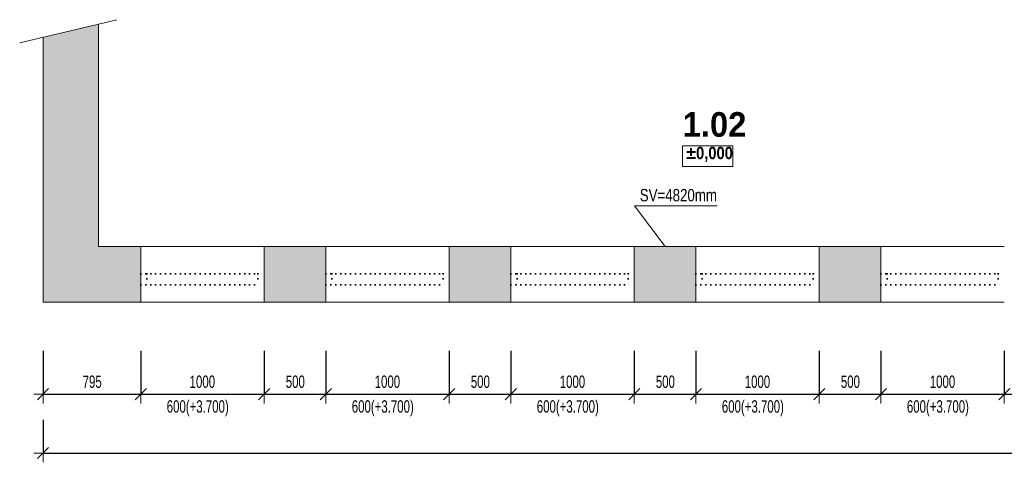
# Model space of a CAD drawing. Header units: millimetres. Extents: x -19215 to 25158, y -68454 to -42345.
# Tile 2 of 23: x -12147 to -4165, y -68454 to -64867. Entities that reach past the tile are written whole.
import ezdxf

# ---------------------------------------------------------------- set-up
doc = ezdxf.new("R2010")
doc.units = ezdxf.units.MM
doc.header["$PDMODE"] = 65
doc.linetypes.add('Teckovana 0.5x_2', pattern=[40, 0, -40])
doc.layers.add('XR$1$1.NP - STÁVAJÍCÍ_1', color=7, linetype='Continuous', lineweight=25)
doc.styles.add('Arial Black', font='Arial Black')
doc.styles.add('ARIALNARROW', font='ARIALN.TTF')
doc.dimstyles.new('DIMSTYLE_8', dxfattribs={"dimtxt": 100, "dimasz": 150, "dimexe": 0, "dimexo": 0, "dimgap": 50, "dimtad": 2, "dimdec": 0, "dimrnd": 5, "dimzin": 12, "dimdsep": 46, "dimtxsty": 'ARIALNARROW', "dimblk1": 'ALL_ML_STRICH', "dimblk2": 'ALL_ML_STRICH', "dimsah": 1, "dimcen": 0, "dimclrd": 96, "dimclre": 96, "dimclrt": 96, "dimadec": 0, "dimazin": 0, "dimtfac": 1, "dimtdec": 0, "dimtix": 1, "dimtmove": 2, "dimatfit": 3, "dimfxl": 0, "dimtzin": 0, "dimlwd": 0, "dimlwe": 13, "dimarcsym": 0})
doc.dimstyles.new('DIMSTYLE_9', dxfattribs={"dimtxt": 100, "dimasz": 150, "dimexe": 0, "dimexo": 0, "dimgap": 50, "dimtad": 2, "dimdec": 0, "dimrnd": 5, "dimzin": 12, "dimdsep": 46, "dimtxsty": 'ARIALNARROW', "dimblk1": 'ALL_ML_STRICH', "dimblk2": 'ALL_ML_STRICH', "dimsah": 1, "dimcen": 0, "dimclrd": 96, "dimclre": 96, "dimclrt": 96, "dimadec": 0, "dimazin": 0, "dimtfac": 1, "dimtdec": 0, "dimtix": 1, "dimtmove": 2, "dimatfit": 3, "dimfxl": 0, "dimtzin": 0, "dimlwd": 0, "dimlwe": 13, "dimarcsym": 0})

# ---------------------------------------------------------------- blocks, each defined once
blk = doc.blocks.new('ALL_ML_STRICH')
at = {"color": 0, "linetype": 'ByBlock', "lineweight": -2}
for p, q in [((-1, 0), (0.5, 0)), ((-0.3, -0.3), (0.3, 0.3)), ((0, -0.5), (0, 0.5))]:
    blk.add_line(p, q, dxfattribs=at)
blk = doc.blocks.new('*D37')
at = {"layer": 'DEFPOINTS', "color": 96, "linetype": 'Continuous', "lineweight": 13}
for p in [(-11957.8, -67156.7), (-11165.3, -67156.7), (-11957.8, -67901.9)]:
    blk.add_point(p, dxfattribs=at)
at = {"layer": 'XR$1$1.NP - STÁVAJÍCÍ_1', "color": 96, "linetype": 'Continuous', "lineweight": -2}
for p, q in [((-11957.8, -67550.7), (-11957.8, -67901.9)), ((-11165.3, -67550.7), (-11165.3, -67901.9)), ((-11957.8, -67901.9), (-11165.3, -67901.9))]:
    blk.add_line(p, q, dxfattribs=at)
at = {"layer": 'XR$1$1.NP - STÁVAJÍCÍ_1', "color": 96, "linetype": 'Continuous', "lineweight": 13, "xscale": 150, "yscale": 150, "zscale": 150, "rotation": 180}
blk.add_blockref('ALL_ML_STRICH', (-11957.8, -67901.9), dxfattribs=at)
at = {"layer": 'XR$1$1.NP - STÁVAJÍCÍ_1', "color": 96, "linetype": 'Continuous', "lineweight": 13, "xscale": 150, "yscale": 150, "zscale": 150}
blk.add_blockref('ALL_ML_STRICH', (-11165.3, -67901.9), dxfattribs=at)
at = {"layer": 'XR$1$1.NP - STÁVAJÍCÍ_1', "color": 96, "linetype": 'Continuous', "lineweight": 13, "insert": (-11559.1, -67801.9), "char_height": 100, "width": 243.429, "attachment_point": 5, "style": 'ARIALNARROW'}
blk.add_mtext('\\W0.81;\\A1;{795}', dxfattribs=at)
blk = doc.blocks.new('*D38')
at = {"layer": 'DEFPOINTS', "color": 96, "linetype": 'Continuous', "lineweight": 13}
for p in [(-11165.3, -67156.7), (-10165.3, -67156.7), (-11165.3, -67901.9)]:
    blk.add_point(p, dxfattribs=at)
at = {"layer": 'XR$1$1.NP - STÁVAJÍCÍ_1', "color": 96, "linetype": 'Continuous', "lineweight": -2}
for p, q in [((-11165.3, -67550.7), (-11165.3, -67901.9)), ((-10165.3, -67550.7), (-10165.3, -67901.9)), ((-11165.3, -67901.9), (-10165.3, -67901.9))]:
    blk.add_line(p, q, dxfattribs=at)
at = {"layer": 'XR$1$1.NP - STÁVAJÍCÍ_1', "color": 96, "linetype": 'Continuous', "lineweight": 13, "xscale": 150, "yscale": 150, "zscale": 150, "rotation": 180}
blk.add_blockref('ALL_ML_STRICH', (-11165.3, -67901.9), dxfattribs=at)
at = {"layer": 'XR$1$1.NP - STÁVAJÍCÍ_1', "color": 96, "linetype": 'Continuous', "lineweight": 13, "xscale": 150, "yscale": 150, "zscale": 150}
blk.add_blockref('ALL_ML_STRICH', (-10165.3, -67901.9), dxfattribs=at)
at = {"layer": 'XR$1$1.NP - STÁVAJÍCÍ_1', "color": 96, "linetype": 'Continuous', "lineweight": 13, "insert": (-10666.4, -67801.9), "char_height": 100, "width": 324.571, "attachment_point": 5, "style": 'ARIALNARROW'}
blk.add_mtext('\\W0.81;\\A1;{1000}', dxfattribs=at)
at = {"layer": 'XR$1$1.NP - STÁVAJÍCÍ_1', "color": 96, "linetype": 'Continuous', "lineweight": 13, "insert": (-10955.2, -67951.9), "char_height": 100, "width": 5, "attachment_point": 1, "line_spacing_factor": 0.60241, "style": 'ARIALNARROW'}
blk.add_mtext('\\W0.81;600(+3.700)', dxfattribs=at)
blk = doc.blocks.new('*D39')
at = {"layer": 'DEFPOINTS', "color": 96, "linetype": 'Continuous', "lineweight": 13}
for p in [(-10165.3, -67156.7), (-9665.3, -67156.7), (-10165.3, -67901.9)]:
    blk.add_point(p, dxfattribs=at)
at = {"layer": 'XR$1$1.NP - STÁVAJÍCÍ_1', "color": 96, "linetype": 'Continuous', "lineweight": -2}
for p, q in [((-10165.3, -67550.7), (-10165.3, -67901.9)), ((-9665.3, -67550.7), (-9665.3, -67901.9)), ((-10165.3, -67901.9), (-9665.3, -67901.9))]:
    blk.add_line(p, q, dxfattribs=at)
at = {"layer": 'XR$1$1.NP - STÁVAJÍCÍ_1', "color": 96, "linetype": 'Continuous', "lineweight": 13, "xscale": 150, "yscale": 150, "zscale": 150, "rotation": 180}
blk.add_blockref('ALL_ML_STRICH', (-10165.3, -67901.9), dxfattribs=at)
at = {"layer": 'XR$1$1.NP - STÁVAJÍCÍ_1', "color": 96, "linetype": 'Continuous', "lineweight": 13, "xscale": 150, "yscale": 150, "zscale": 150}
blk.add_blockref('ALL_ML_STRICH', (-9665.3, -67901.9), dxfattribs=at)
at = {"layer": 'XR$1$1.NP - STÁVAJÍCÍ_1', "color": 96, "linetype": 'Continuous', "lineweight": 13, "insert": (-9912.8, -67801.9), "char_height": 100, "width": 243.429, "attachment_point": 5, "style": 'ARIALNARROW'}
blk.add_mtext('\\W0.81;\\A1;{500}', dxfattribs=at)
blk = doc.blocks.new('*D40')
at = {"layer": 'DEFPOINTS', "color": 96, "linetype": 'Continuous', "lineweight": 13}
for p in [(-9665.3, -67156.7), (-8665.3, -67156.7), (-9665.3, -67901.9)]:
    blk.add_point(p, dxfattribs=at)
at = {"layer": 'XR$1$1.NP - STÁVAJÍCÍ_1', "color": 96, "linetype": 'Continuous', "lineweight": -2}
for p, q in [((-9665.3, -67550.7), (-9665.3, -67901.9)), ((-8665.3, -67550.7), (-8665.3, -67901.9)), ((-9665.3, -67901.9), (-8665.3, -67901.9))]:
    blk.add_line(p, q, dxfattribs=at)
at = {"layer": 'XR$1$1.NP - STÁVAJÍCÍ_1', "color": 96, "linetype": 'Continuous', "lineweight": 13, "xscale": 150, "yscale": 150, "zscale": 150, "rotation": 180}
blk.add_blockref('ALL_ML_STRICH', (-9665.3, -67901.9), dxfattribs=at)
at = {"layer": 'XR$1$1.NP - STÁVAJÍCÍ_1', "color": 96, "linetype": 'Continuous', "lineweight": 13, "xscale": 150, "yscale": 150, "zscale": 150}
blk.add_blockref('ALL_ML_STRICH', (-8665.3, -67901.9), dxfattribs=at)
at = {"layer": 'XR$1$1.NP - STÁVAJÍCÍ_1', "color": 96, "linetype": 'Continuous', "lineweight": 13, "insert": (-9166.4, -67801.9), "char_height": 100, "width": 324.571, "attachment_point": 5, "style": 'ARIALNARROW'}
blk.add_mtext('\\W0.81;\\A1;{1000}', dxfattribs=at)
at = {"layer": 'XR$1$1.NP - STÁVAJÍCÍ_1', "color": 96, "linetype": 'Continuous', "lineweight": 13, "insert": (-9455.2, -67951.9), "char_height": 100, "width": 5, "attachment_point": 1, "line_spacing_factor": 0.60241, "style": 'ARIALNARROW'}
blk.add_mtext('\\W0.81;600(+3.700)', dxfattribs=at)
blk = doc.blocks.new('*D41')
at = {"layer": 'DEFPOINTS', "color": 96, "linetype": 'Continuous', "lineweight": 13}
for p in [(-8665.3, -67156.7), (-8165.3, -67156.7), (-8665.3, -67901.9)]:
    blk.add_point(p, dxfattribs=at)
at = {"layer": 'XR$1$1.NP - STÁVAJÍCÍ_1', "color": 96, "linetype": 'Continuous', "lineweight": -2}
for p, q in [((-8665.3, -67550.7), (-8665.3, -67901.9)), ((-8165.3, -67550.7), (-8165.3, -67901.9)), ((-8665.3, -67901.9), (-8165.3, -67901.9))]:
    blk.add_line(p, q, dxfattribs=at)
at = {"layer": 'XR$1$1.NP - STÁVAJÍCÍ_1', "color": 96, "linetype": 'Continuous', "lineweight": 13, "xscale": 150, "yscale": 150, "zscale": 150, "rotation": 180}
blk.add_blockref('ALL_ML_STRICH', (-8665.3, -67901.9), dxfattribs=at)
at = {"layer": 'XR$1$1.NP - STÁVAJÍCÍ_1', "color": 96, "linetype": 'Continuous', "lineweight": 13, "xscale": 150, "yscale": 150, "zscale": 150}
blk.add_blockref('ALL_ML_STRICH', (-8165.3, -67901.9), dxfattribs=at)
at = {"layer": 'XR$1$1.NP - STÁVAJÍCÍ_1', "color": 96, "linetype": 'Continuous', "lineweight": 13, "insert": (-8412.8, -67801.9), "char_height": 100, "width": 243.429, "attachment_point": 5, "style": 'ARIALNARROW'}
blk.add_mtext('\\W0.81;\\A1;{500}', dxfattribs=at)
blk = doc.blocks.new('*D42')
at = {"layer": 'DEFPOINTS', "color": 96, "linetype": 'Continuous', "lineweight": 13}
for p in [(-8165.3, -67156.7), (-7165.3, -67156.7), (-8165.3, -67901.9)]:
    blk.add_point(p, dxfattribs=at)
at = {"layer": 'XR$1$1.NP - STÁVAJÍCÍ_1', "color": 96, "linetype": 'Continuous', "lineweight": -2}
for p, q in [((-8165.3, -67550.7), (-8165.3, -67901.9)), ((-7165.3, -67550.7), (-7165.3, -67901.9)), ((-8165.3, -67901.9), (-7165.3, -67901.9))]:
    blk.add_line(p, q, dxfattribs=at)
at = {"layer": 'XR$1$1.NP - STÁVAJÍCÍ_1', "color": 96, "linetype": 'Continuous', "lineweight": 13, "xscale": 150, "yscale": 150, "zscale": 150, "rotation": 180}
blk.add_blockref('ALL_ML_STRICH', (-8165.3, -67901.9), dxfattribs=at)
at = {"layer": 'XR$1$1.NP - STÁVAJÍCÍ_1', "color": 96, "linetype": 'Continuous', "lineweight": 13, "xscale": 150, "yscale": 150, "zscale": 150}
blk.add_blockref('ALL_ML_STRICH', (-7165.3, -67901.9), dxfattribs=at)
at = {"layer": 'XR$1$1.NP - STÁVAJÍCÍ_1', "color": 96, "linetype": 'Continuous', "lineweight": 13, "insert": (-7666.4, -67801.9), "char_height": 100, "width": 324.571, "attachment_point": 5, "style": 'ARIALNARROW'}
blk.add_mtext('\\W0.81;\\A1;{1000}', dxfattribs=at)
at = {"layer": 'XR$1$1.NP - STÁVAJÍCÍ_1', "color": 96, "linetype": 'Continuous', "lineweight": 13, "insert": (-7955.2, -67951.9), "char_height": 100, "width": 5, "attachment_point": 1, "line_spacing_factor": 0.60241, "style": 'ARIALNARROW'}
blk.add_mtext('\\W0.81;600(+3.700)', dxfattribs=at)
blk = doc.blocks.new('*D43')
at = {"layer": 'DEFPOINTS', "color": 96, "linetype": 'Continuous', "lineweight": 13}
for p in [(-7165.3, -67156.7), (-6665.3, -67156.7), (-7165.3, -67901.9)]:
    blk.add_point(p, dxfattribs=at)
at = {"layer": 'XR$1$1.NP - STÁVAJÍCÍ_1', "color": 96, "linetype": 'Continuous', "lineweight": -2}
for p, q in [((-7165.3, -67550.7), (-7165.3, -67901.9)), ((-6665.3, -67550.7), (-6665.3, -67901.9)), ((-7165.3, -67901.9), (-6665.3, -67901.9))]:
    blk.add_line(p, q, dxfattribs=at)
at = {"layer": 'XR$1$1.NP - STÁVAJÍCÍ_1', "color": 96, "linetype": 'Continuous', "lineweight": 13, "xscale": 150, "yscale": 150, "zscale": 150, "rotation": 180}
blk.add_blockref('ALL_ML_STRICH', (-7165.3, -67901.9), dxfattribs=at)
at = {"layer": 'XR$1$1.NP - STÁVAJÍCÍ_1', "color": 96, "linetype": 'Continuous', "lineweight": 13, "xscale": 150, "yscale": 150, "zscale": 150}
blk.add_blockref('ALL_ML_STRICH', (-6665.3, -67901.9), dxfattribs=at)
at = {"layer": 'XR$1$1.NP - STÁVAJÍCÍ_1', "color": 96, "linetype": 'Continuous', "lineweight": 13, "insert": (-6912.8, -67801.9), "char_height": 100, "width": 243.429, "attachment_point": 5, "style": 'ARIALNARROW'}
blk.add_mtext('\\W0.81;\\A1;{500}', dxfattribs=at)
blk = doc.blocks.new('*D44')
at = {"layer": 'DEFPOINTS', "color": 96, "linetype": 'Continuous', "lineweight": 13}
for p in [(-6665.3, -67156.7), (-5665.3, -67156.7), (-6665.3, -67901.9)]:
    blk.add_point(p, dxfattribs=at)
at = {"layer": 'XR$1$1.NP - STÁVAJÍCÍ_1', "color": 96, "linetype": 'Continuous', "lineweight": -2}
for p, q in [((-6665.3, -67550.7), (-6665.3, -67901.9)), ((-5665.3, -67550.7), (-5665.3, -67901.9)), ((-6665.3, -67901.9), (-5665.3, -67901.9))]:
    blk.add_line(p, q, dxfattribs=at)
at = {"layer": 'XR$1$1.NP - STÁVAJÍCÍ_1', "color": 96, "linetype": 'Continuous', "lineweight": 13, "xscale": 150, "yscale": 150, "zscale": 150, "rotation": 180}
blk.add_blockref('ALL_ML_STRICH', (-6665.3, -67901.9), dxfattribs=at)
at = {"layer": 'XR$1$1.NP - STÁVAJÍCÍ_1', "color": 96, "linetype": 'Continuous', "lineweight": 13, "xscale": 150, "yscale": 150, "zscale": 150}
blk.add_blockref('ALL_ML_STRICH', (-5665.3, -67901.9), dxfattribs=at)
at = {"layer": 'XR$1$1.NP - STÁVAJÍCÍ_1', "color": 96, "linetype": 'Continuous', "lineweight": 13, "insert": (-6166.4, -67801.9), "char_height": 100, "width": 324.571, "attachment_point": 5, "style": 'ARIALNARROW'}
blk.add_mtext('\\W0.81;\\A1;{1000}', dxfattribs=at)
at = {"layer": 'XR$1$1.NP - STÁVAJÍCÍ_1', "color": 96, "linetype": 'Continuous', "lineweight": 13, "insert": (-6455.2, -67951.9), "char_height": 100, "width": 5, "attachment_point": 1, "line_spacing_factor": 0.60241, "style": 'ARIALNARROW'}
blk.add_mtext('\\W0.81;600(+3.700)', dxfattribs=at)
blk = doc.blocks.new('*D45')
at = {"layer": 'DEFPOINTS', "color": 96, "linetype": 'Continuous', "lineweight": 13}
for p in [(-5665.3, -67156.7), (-5165.3, -67156.7), (-5665.3, -67901.9)]:
    blk.add_point(p, dxfattribs=at)
at = {"layer": 'XR$1$1.NP - STÁVAJÍCÍ_1', "color": 96, "linetype": 'Continuous', "lineweight": -2}
for p, q in [((-5665.3, -67550.7), (-5665.3, -67901.9)), ((-5165.3, -67550.7), (-5165.3, -67901.9)), ((-5665.3, -67901.9), (-5165.3, -67901.9))]:
    blk.add_line(p, q, dxfattribs=at)
at = {"layer": 'XR$1$1.NP - STÁVAJÍCÍ_1', "color": 96, "linetype": 'Continuous', "lineweight": 13, "xscale": 150, "yscale": 150, "zscale": 150, "rotation": 180}
blk.add_blockref('ALL_ML_STRICH', (-5665.3, -67901.9), dxfattribs=at)
at = {"layer": 'XR$1$1.NP - STÁVAJÍCÍ_1', "color": 96, "linetype": 'Continuous', "lineweight": 13, "xscale": 150, "yscale": 150, "zscale": 150}
blk.add_blockref('ALL_ML_STRICH', (-5165.3, -67901.9), dxfattribs=at)
at = {"layer": 'XR$1$1.NP - STÁVAJÍCÍ_1', "color": 96, "linetype": 'Continuous', "lineweight": 13, "insert": (-5412.8, -67801.9), "char_height": 100, "width": 243.429, "attachment_point": 5, "style": 'ARIALNARROW'}
blk.add_mtext('\\W0.81;\\A1;{500}', dxfattribs=at)
blk = doc.blocks.new('*D46')
at = {"layer": 'DEFPOINTS', "color": 96, "linetype": 'Continuous', "lineweight": 13}
for p in [(-5165.3, -67156.7), (-4165.3, -67156.7), (-5165.3, -67901.9)]:
    blk.add_point(p, dxfattribs=at)
at = {"layer": 'XR$1$1.NP - STÁVAJÍCÍ_1', "color": 96, "linetype": 'Continuous', "lineweight": -2}
for p, q in [((-5165.3, -67550.7), (-5165.3, -67901.9)), ((-4165.3, -67550.7), (-4165.3, -67901.9)), ((-5165.3, -67901.9), (-4165.3, -67901.9))]:
    blk.add_line(p, q, dxfattribs=at)
at = {"layer": 'XR$1$1.NP - STÁVAJÍCÍ_1', "color": 96, "linetype": 'Continuous', "lineweight": 13, "xscale": 150, "yscale": 150, "zscale": 150, "rotation": 180}
blk.add_blockref('ALL_ML_STRICH', (-5165.3, -67901.9), dxfattribs=at)
at = {"layer": 'XR$1$1.NP - STÁVAJÍCÍ_1', "color": 96, "linetype": 'Continuous', "lineweight": 13, "xscale": 150, "yscale": 150, "zscale": 150}
blk.add_blockref('ALL_ML_STRICH', (-4165.3, -67901.9), dxfattribs=at)
at = {"layer": 'XR$1$1.NP - STÁVAJÍCÍ_1', "color": 96, "linetype": 'Continuous', "lineweight": 13, "insert": (-4666.4, -67801.9), "char_height": 100, "width": 324.571, "attachment_point": 5, "style": 'ARIALNARROW'}
blk.add_mtext('\\W0.81;\\A1;{1000}', dxfattribs=at)
at = {"layer": 'XR$1$1.NP - STÁVAJÍCÍ_1', "color": 96, "linetype": 'Continuous', "lineweight": 13, "insert": (-4955.2, -67951.9), "char_height": 100, "width": 5, "attachment_point": 1, "line_spacing_factor": 0.60241, "style": 'ARIALNARROW'}
blk.add_mtext('\\W0.81;600(+3.700)', dxfattribs=at)
blk = doc.blocks.new('*D47')
at = {"layer": 'DEFPOINTS', "color": 96, "linetype": 'Continuous', "lineweight": 13}
for p in [(-4165.3, -67156.7), (-3665.3, -67156.7), (-4165.3, -67901.9)]:
    blk.add_point(p, dxfattribs=at)
at = {"layer": 'XR$1$1.NP - STÁVAJÍCÍ_1', "color": 96, "linetype": 'Continuous', "lineweight": -2}
for p, q in [((-4165.3, -67550.7), (-4165.3, -67901.9)), ((-3665.3, -67550.7), (-3665.3, -67901.9)), ((-4165.3, -67901.9), (-3665.3, -67901.9))]:
    blk.add_line(p, q, dxfattribs=at)
at = {"layer": 'XR$1$1.NP - STÁVAJÍCÍ_1', "color": 96, "linetype": 'Continuous', "lineweight": 13, "xscale": 150, "yscale": 150, "zscale": 150, "rotation": 180}
blk.add_blockref('ALL_ML_STRICH', (-4165.3, -67901.9), dxfattribs=at)
at = {"layer": 'XR$1$1.NP - STÁVAJÍCÍ_1', "color": 96, "linetype": 'Continuous', "lineweight": 13, "xscale": 150, "yscale": 150, "zscale": 150}
blk.add_blockref('ALL_ML_STRICH', (-3665.3, -67901.9), dxfattribs=at)
at = {"layer": 'XR$1$1.NP - STÁVAJÍCÍ_1', "color": 96, "linetype": 'Continuous', "lineweight": 13, "insert": (-3912.8, -67801.9), "char_height": 100, "width": 243.429, "attachment_point": 5, "style": 'ARIALNARROW'}
blk.add_mtext('\\W0.81;\\A1;{500}', dxfattribs=at)
blk = doc.blocks.new('*D68')
at = {"layer": 'DEFPOINTS', "color": 96, "linetype": 'Continuous', "lineweight": 13}
for p in [(-11957.8, -67156.7), (17627.2, -67156.7), (-11957.8, -68379.5)]:
    blk.add_point(p, dxfattribs=at)
at = {"layer": 'XR$1$1.NP - STÁVAJÍCÍ_1', "color": 96, "linetype": 'Continuous', "lineweight": -2}
for p, q in [((-11957.8, -68110.7), (-11957.8, -68379.5)), ((17627.2, -68144), (17627.2, -68379.5)), ((-11957.8, -68379.5), (17627.2, -68379.5))]:
    blk.add_line(p, q, dxfattribs=at)
at = {"layer": 'XR$1$1.NP - STÁVAJÍCÍ_1', "color": 96, "linetype": 'Continuous', "lineweight": 13, "xscale": 150, "yscale": 150, "zscale": 150, "rotation": 180}
blk.add_blockref('ALL_ML_STRICH', (-11957.8, -68379.5), dxfattribs=at)
at = {"layer": 'XR$1$1.NP - STÁVAJÍCÍ_1', "color": 96, "linetype": 'Continuous', "lineweight": 13, "xscale": 150, "yscale": 150, "zscale": 150}
blk.add_blockref('ALL_ML_STRICH', (17627.2, -68379.5), dxfattribs=at)
at = {"layer": 'XR$1$1.NP - STÁVAJÍCÍ_1', "color": 96, "linetype": 'Continuous', "lineweight": 13, "insert": (2830, -68279.5), "char_height": 100, "width": 405.714, "attachment_point": 5, "style": 'ARIALNARROW'}
blk.add_mtext('\\W0.81;\\A1;{29585}', dxfattribs=at)

msp = doc.modelspace()

# ---------------------------------------------------------------- hatches: boundary and pattern name
at = {"layer": 'XR$1$1.NP - STÁVAJÍCÍ_1', "linetype": 'Continuous', "lineweight": 13}
for points in [[(-11507.8, -64902.6), (-11957.8, -65010.1), (-11957.8, -67156.7), (-11165.3, -67156.7), (-11165.3, -66706.7), (-11507.8, -66706.7)], [(-10165.3, -67156.7), (-9665.3, -67156.7), (-9665.3, -66706.7), (-10165.3, -66706.7)], [(-8665.3, -67156.7), (-8165.3, -67156.7), (-8165.3, -66706.7), (-8665.3, -66706.7)], [(-7165.3, -67156.7), (-6665.3, -67156.7), (-6665.3, -66706.7), (-7165.3, -66706.7)], [(-5665.3, -67156.7), (-5165.3, -67156.7), (-5165.3, -66706.7), (-5665.3, -66706.7)]]:
    msp.add_hatch(color=254, dxfattribs=at).paths.add_polyline_path(points)

# ---------------------------------------------------------------- linework, layer by layer
at = {"layer": 'XR$1$1.NP - STÁVAJÍCÍ_1', "color": 7, "linetype": 'Continuous', "lineweight": 13}
msp.add_line((-11359.3, -64867.2), (-12147, -65055.3), dxfattribs=at)
at = {"layer": 'XR$1$1.NP - STÁVAJÍCÍ_1', "color": 250, "linetype": 'Continuous', "lineweight": 18}
for p, q in [((-11507.8, -66706.7), (-11507.8, -64902.6)), ((-11957.8, -67156.7), (-11957.8, -65010.1)), ((-11165.3, -66706.7), (-11507.8, -66706.7)), ((-11165.3, -66706.7), (-11165.3, -67156.7)), ((-10165.3, -66706.7), (-10165.3, -67156.7)), ((-9665.3, -66706.7), (-10165.3, -66706.7)), ((-9665.3, -66706.7), (-9665.3, -67156.7)), ((-8665.3, -66706.7), (-8665.3, -67156.7)), ((-8165.3, -66706.7), (-8665.3, -66706.7)), ((-8165.3, -66706.7), (-8165.3, -67156.7)), ((-7165.3, -66706.7), (-7165.3, -67156.7)), ((-6665.3, -66706.7), (-7165.3, -66706.7)), ((-6665.3, -66706.7), (-6665.3, -67156.7)), ((-5665.3, -66706.7), (-5665.3, -67156.7)), ((-5165.3, -66706.7), (-5665.3, -66706.7)), ((-5165.3, -66706.7), (-5165.3, -67156.7)), ((-11165.3, -67156.7), (-11957.8, -67156.7)), ((-9665.3, -67156.7), (-10165.3, -67156.7)), ((-8165.3, -67156.7), (-8665.3, -67156.7)), ((-6665.3, -67156.7), (-7165.3, -67156.7)), ((-5165.3, -67156.7), (-5665.3, -67156.7))]:
    msp.add_line(p, q, dxfattribs=at)
at = {"layer": 'XR$1$1.NP - STÁVAJÍCÍ_1', "color": 96, "linetype": 'Continuous', "lineweight": 13}
for p, q in [((-6492.7, -66376.7), (-7162.7, -66376.7)), ((-7162.7, -66376.7), (-6915.3, -66706.7))]:
    msp.add_line(p, q, dxfattribs=at)
at = {"layer": 'XR$1$1.NP - STÁVAJÍCÍ_1', "color": 250, "linetype": 'Continuous', "lineweight": 13}
for p, q in [((-11165.3, -66706.7), (-10165.3, -66706.7)), ((-9665.3, -66706.7), (-8665.3, -66706.7)), ((-8165.3, -66706.7), (-7165.3, -66706.7)), ((-6665.3, -66706.7), (-5665.3, -66706.7)), ((-5165.3, -66706.7), (-4165.3, -66706.7)), ((-11165.3, -67156.7), (-10165.3, -67156.7)), ((-9665.3, -67156.7), (-8665.3, -67156.7)), ((-8165.3, -67156.7), (-7165.3, -67156.7)), ((-6665.3, -67156.7), (-5665.3, -67156.7)), ((-5165.3, -67156.7), (-4165.3, -67156.7))]:
    msp.add_line(p, q, dxfattribs=at)
at = {"layer": 'XR$1$1.NP - STÁVAJÍCÍ_1', "color": 7, "linetype": 'Teckovana 0.5x_2', "lineweight": 35}
for p, q in [((-11165.3, -66926.7), (-10165.3, -66926.7)), ((-11115.3, -66926.7), (-11115.3, -67016.7)), ((-10215.3, -66926.7), (-10215.3, -67016.7)), ((-9665.3, -66926.7), (-8665.3, -66926.7)), ((-9615.3, -66926.7), (-9615.3, -67016.7)), ((-8715.3, -66926.7), (-8715.3, -67016.7)), ((-8165.3, -66926.7), (-7165.3, -66926.7)), ((-8115.3, -66926.7), (-8115.3, -67016.7)), ((-7215.3, -66926.7), (-7215.3, -67016.7)), ((-6665.3, -66926.7), (-5665.3, -66926.7)), ((-6615.3, -66926.7), (-6615.3, -67016.7)), ((-5715.3, -66926.7), (-5715.3, -67016.7)), ((-5165.3, -66926.7), (-4165.3, -66926.7)), ((-5115.3, -66926.7), (-5115.3, -67016.7)), ((-4215.3, -66926.7), (-4215.3, -67016.7)), ((-11165.3, -67016.7), (-10165.3, -67016.7)), ((-9665.3, -67016.7), (-8665.3, -67016.7)), ((-8165.3, -67016.7), (-7165.3, -67016.7)), ((-6665.3, -67016.7), (-5665.3, -67016.7)), ((-5165.3, -67016.7), (-4165.3, -67016.7))]:
    msp.add_line(p, q, dxfattribs=at)
at = {"layer": 'XR$1$1.NP - STÁVAJÍCÍ_1', "color": 96, "linetype": 'Continuous', "lineweight": 13}
msp.add_lwpolyline([(-6772.7, -66056.3), (-6365.1, -66056.3), (-6365.1, -65889.6), (-6772.7, -65889.6), (-6772.7, -66056.3)], dxfattribs=at)

# ---------------------------------------------------------------- texts
at = {"layer": 'XR$1$1.NP - STÁVAJÍCÍ_1', "color": 7, "linetype": 'Continuous', "lineweight": 35, "insert": (-6772.7, -65616.3), "char_height": 200, "width": 627.778, "attachment_point": 1, "style": 'Arial Black'}
msp.add_mtext('\\W0.83;1.02', dxfattribs=at)
at = {"layer": 'XR$1$1.NP - STÁVAJÍCÍ_1', "color": 96, "linetype": 'Continuous', "lineweight": 13, "insert": (-6743.8, -66019.6), "char_height": 100, "width": 430.643, "attachment_point": 7, "style": 'ARIALNARROW'}
msp.add_mtext('\\W1.04;\\fArial Narrow|i0|b1|c0|p0;±0,000', dxfattribs=at)
at = {"layer": 'XR$1$1.NP - STÁVAJÍCÍ_1', "color": 96, "linetype": 'Continuous', "lineweight": 18, "insert": (-6807.5, -66290), "char_height": 100, "width": 676.724, "attachment_point": 5, "style": 'ARIALNARROW'}
msp.add_mtext('\\W0.94;SV=4820mm', dxfattribs=at)

# ---------------------------------------------------------------- dimensions: what is measured, and where the dimension line sits
at = {"layer": 'XR$1$1.NP - STÁVAJÍCÍ_1', "color": 96, "linetype": 'Continuous', "lineweight": 13}
for base, p1, p2, dimstyle, picture, middle in [((-11165.3491056, -67901.8885176), (-11957.8491056, -67550.6921689), (-11165.3491056, -67550.6921689), 'DIMSTYLE_8', '*D37', (-11559.0657723, -67801.8885176)), ((17627.2, -68379.5), (-11957.8, -68110.7), (17627.2, -68144), 'DIMSTYLE_9', '*D68', (2830, -68279.5)), ((-9665.3, -67901.9), (-10165.3, -67550.7), (-9665.3, -67550.7), 'DIMSTYLE_9', '*D39', (-9912.8, -67801.9)), ((-8165.3, -67901.9), (-8665.3, -67550.7), (-8165.3, -67550.7), 'DIMSTYLE_9', '*D41', (-8412.8, -67801.9)), ((-6665.3, -67901.9), (-7165.3, -67550.7), (-6665.3, -67550.7), 'DIMSTYLE_9', '*D43', (-6912.8, -67801.9)), ((-5165.3, -67901.9), (-5665.3, -67550.7), (-5165.3, -67550.7), 'DIMSTYLE_9', '*D45', (-5412.8, -67801.9)), ((-3665.3, -67901.9), (-4165.3, -67550.7), (-3665.3, -67550.7), 'DIMSTYLE_9', '*D47', (-3912.8, -67801.9))]:
    dim = msp.add_linear_dim(base=base, p1=p1, p2=p2, dimstyle=dimstyle, override={"dimpost": '<>', "dimclrd": 96, "dimclre": 96, "dimclrt": 96, "dimlwd": 0, "dimlwe": 13}, dxfattribs=at)
    dim.commit()
    dim.dimension.update_dxf_attribs({"geometry": picture, "text_midpoint": middle, "dimtype": 160})
for base, p1, p2, picture, middle in [((-10165.3, -67901.9), (-11165.3, -67550.7), (-10165.3, -67550.7), '*D38', (-10666.4, -67801.9)), ((-8665.3, -67901.9), (-9665.3, -67550.7), (-8665.3, -67550.7), '*D40', (-9166.4, -67801.9)), ((-7165.3, -67901.9), (-8165.3, -67550.7), (-7165.3, -67550.7), '*D42', (-7666.4, -67801.9)), ((-5665.3, -67901.9), (-6665.3, -67550.7), (-5665.3, -67550.7), '*D44', (-6166.4, -67801.9)), ((-4165.3, -67901.9), (-5165.3, -67550.7), (-4165.3, -67550.7), '*D46', (-4666.4, -67801.9))]:
    dim = msp.add_linear_dim(base=base, p1=p1, p2=p2, text='<>\\X\\W0.81;600(+3.700)', dimstyle='DIMSTYLE_9', override={"dimpost": '<>', "dimclrd": 96, "dimclre": 96, "dimclrt": 96, "dimlwd": 0, "dimlwe": 13}, dxfattribs=at)
    dim.commit()
    dim.dimension.update_dxf_attribs({"geometry": picture, "text_midpoint": middle, "dimtype": 160})

doc.saveas('drawing.dxf')
